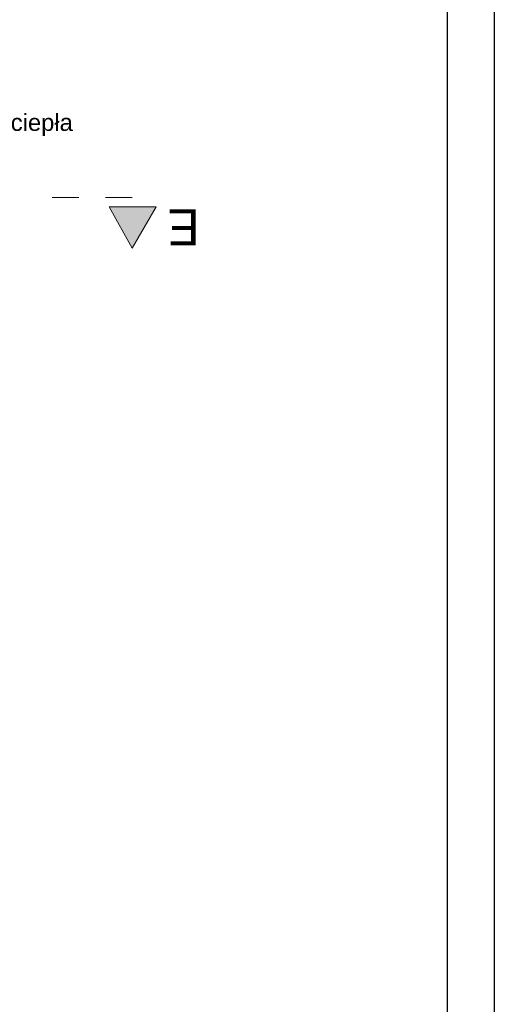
# Model space of a CAD drawing. Extents: x -497945 to -454853, y -17656 to 94650.
# Tile 6 of 62: x -480521 to -475495, y -4823 to 5603. Entities that reach past the tile are written whole.
import ezdxf
from ezdxf.lldxf.tags import DXFTag

# ---------------------------------------------------------------- set-up
doc = ezdxf.new("R2010")
doc.units = 0
doc.header["$MEASUREMENT"] = 0
doc.linetypes.add('Dashed', pattern=[564.444447, 282.222223, -282.222223])
doc.layers.get('0').update_dxf_attribs({"color": 252})
doc.layers.add('_TABELA', color=7, linetype='Continuous')
doc.layers.add('IS_Text_Armatury_Therm', color=7, linetype='Continuous')
doc.layers.add('INWENT OPISY_Nr_Pióra__21', color=252, linetype='Continuous', lineweight=9)
doc.layers.add('INWENT OPISY_Nr_Pióra__41', color=252, linetype='Continuous', lineweight=15)
doc.styles.add('GENERATED_STYLE_5', font='txt')
doc.styles.get("Standard").update_dxf_attribs({"font": 'txt', "bigfont": 'BIGFONT.SHX'})
tags = doc.linetypes.add('SOLID', pattern=[10, 10, 0]).pattern_tags.tags
tags[6:7] = [DXFTag(74, 4), DXFTag(75, 0), DXFTag(340, '0'), DXFTag(46, 0.0), DXFTag(50, 0.0), DXFTag(44, 0.0), DXFTag(45, 0.0)]
tags[4:5] = [DXFTag(74, 4), DXFTag(75, 0), DXFTag(340, '0'), DXFTag(46, 0.0), DXFTag(50, 0.0), DXFTag(44, 0.0), DXFTag(45, 0.0)]

# ---------------------------------------------------------------- blocks, each defined once
blk = doc.blocks.new('A$C685E8C20')
at = {"layer": 'INWENT OPISY_Nr_Pióra__21', "linetype": 'Continuous'}
blk.add_hatch(color=252, dxfattribs=at).paths.add_polyline_path([(8391, 3787), (8146, 4223), (8646, 4223)], flags=0)
at = {"layer": 'INWENT OPISY_Nr_Pióra__41', "color": 252, "linetype": 'Dashed'}
blk.add_line((8391, 4323), (7291, 4323), dxfattribs=at)
at = {"layer": 'INWENT OPISY_Nr_Pióra__41', "color": 252, "linetype": 'Continuous'}
for p, q in [((8146, 4223), (8646, 4223)), ((8146, 4223), (8391, 3787)), ((8391, 3787), (8646, 4223))]:
    blk.add_line(p, q, dxfattribs=at)
at = {"layer": 'INWENT OPISY_Nr_Pióra__21', "color": 252, "linetype": 'Continuous', "insert": (8935, 3816), "char_height": 380, "attachment_point": 2, "rotation": 180, "style": 'GENERATED_STYLE_5'}
blk.add_mtext('{E}', dxfattribs=at)

msp = doc.modelspace()

# ---------------------------------------------------------------- block references
msp.add_blockref('A$C685E8C20', (-487721, -602))

# ---------------------------------------------------------------- next in the draw order: linework, layer by layer
at = {"layer": '_TABELA', "color": 7}
for points in [[(-475495, 12044), (-475495, -17656), (-496495, -17656), (-496495, 12044)], [(-493995, -17156), (-493995, 11434), (-475995, 11434), (-475995, -17156)]]:
    msp.add_lwpolyline(points, close=True, dxfattribs=at)

# ---------------------------------------------------------------- next in the draw order: texts
at = {"layer": 'IS_Text_Armatury_Therm', "color": 18, "linetype": 'SOLID', "ltscale": 10, "true_color": 0x000000, "insert": (-479958, 4371), "char_height": 180, "attachment_point": 9}
msp.add_mtext('\\fArial|b0|i0;Pom. ogrzewane zyskami ciep\\fArial|b0|i0|c238;ła', dxfattribs=at)

doc.saveas('drawing.dxf')
